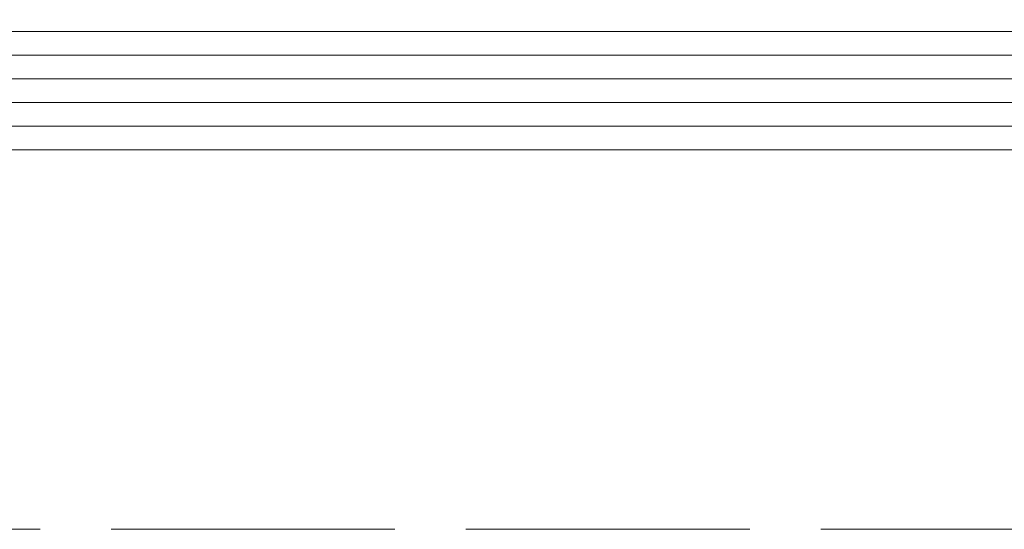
# Model space of a CAD drawing. Header units: inches. Extents: x -96941 to 10978768, y -673 to 1070890.
# Tile 215 of 256: x 63844 to 63885, y 3615 to 3637. Entities that reach past the tile are written whole.
import ezdxf

# ---------------------------------------------------------------- set-up
doc = ezdxf.new("R2010")
doc.units = ezdxf.units.IN
doc.linetypes.add('ACAD_ISO02W100', pattern=[15, 12, -3])
for name, color, linetype, lineweight in [('!_A_03_ČIARKOVANÁ', 41, 'ACAD_ISO02W100', 13), ('_MB_kreskowanie_szklo_0.09', 157, 'Continuous', 9), ('_MB_szklo_0.15', 142, 'Continuous', 15)]:
    doc.layers.add(name, color=color, linetype=linetype, lineweight=lineweight)

# ---------------------------------------------------------------- blocks, each defined once
blk = doc.blocks.new('*U622')
at = {"layer": '_MB_kreskowanie_szklo_0.09'}
for points in [[(0, -1), (918, -1)], [(0, -2), (918, -2)], [(0, -3), (918, -3)], [(0, -4), (918, -4)], [(0, -5), (918, -5)]]:
    blk.add_lwpolyline(points, dxfattribs=at)
at = {"layer": '_MB_szklo_0.15'}
blk.add_lwpolyline([(918, 0), (0, 0), (0, -6), (918, -6)], dxfattribs=at)

msp = doc.modelspace()

# ---------------------------------------------------------------- linework, layer by layer
at = {"layer": '!_A_03_ČIARKOVANÁ', "color": 14, "true_color": 0xa30000}
msp.add_lwpolyline([(55657.735, 3615.404), (71960.735, 3615.404)], dxfattribs=at)

# ---------------------------------------------------------------- block references
at = {"color": 14, "true_color": 0xa30000, "xscale": -1, "rotation": 180}
msp.add_blockref('*U622', (63803.735, 3631.444), dxfattribs=at)

doc.saveas('drawing.dxf')
